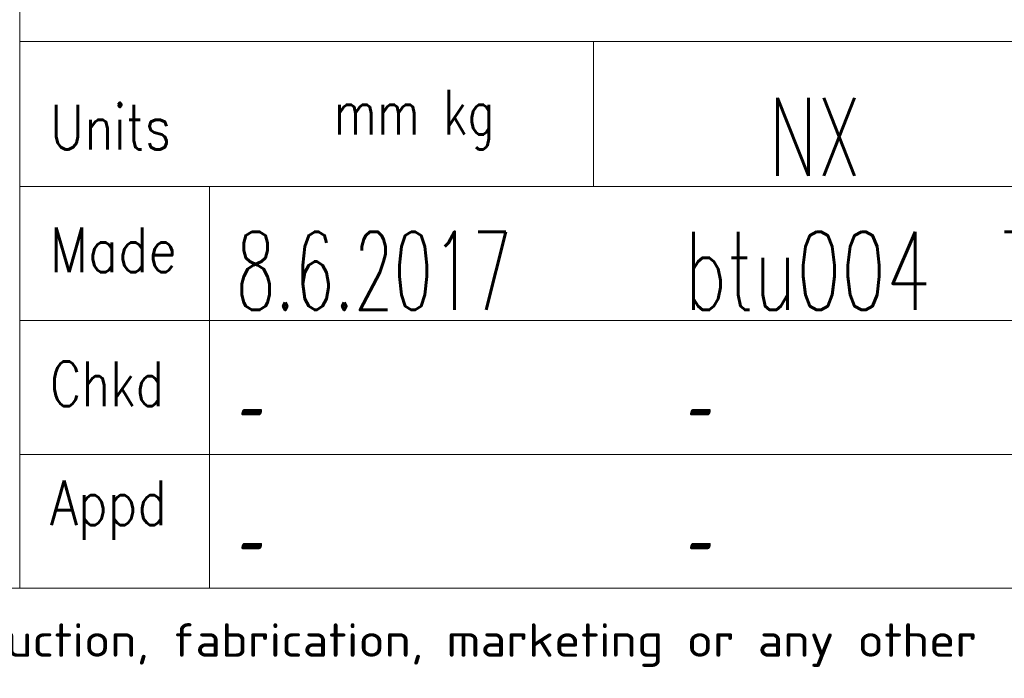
# Model space of a CAD drawing. Header units: inches. Extents: x 0 to 29700, y -16 to 21000.
# Tile 147 of 213: x 20200 to 22405, y 48 to 1524. Entities that reach past the tile are written whole.
import ezdxf

# ---------------------------------------------------------------- set-up
doc = ezdxf.new("R2010")
doc.units = ezdxf.units.IN
for name, color, linetype, true_color in [('1', 7, 'Continuous', 0xffffff), ('210', 7, 'Continuous', 0xffffff), ('254', 7, 'Continuous', 0xffffff)]:
    doc.layers.add(name, color=color, linetype=linetype, true_color=true_color)
doc.styles.add('iso-1', font='isocp.shx')
doc.styles.add('latin_extended', font='simplex.shx')

msp = doc.modelspace()

# ---------------------------------------------------------------- linework, layer by layer
at = {"layer": '1', "color": 7, "linetype": 'Continuous', "lineweight": 18}
msp.add_line((20200, 3000), (20200, 250), dxfattribs=at)
at = {"layer": '210', "color": 7, "linetype": 'Continuous', "lineweight": 18}
for p, q in [((20200, 250), (20200, 3000)), ((250, 250), (29450, 250))]:
    msp.add_line(p, q, dxfattribs=at)
at = {"layer": '210', "color": 7, "linetype": 'Continuous', "lineweight": 13}
for p, q in [((20200.02, 1475.002), (24649.764, 1475.002)), ((21485.02, 1475.002), (21485.02, 1150.002)), ((20200.02, 1150.002), (29450.02, 1150.002)), ((20625.034, 1150.002), (20625.032, 250)), ((20200.023, 849.999), (23500.023, 849.999)), ((20200.023, 550.001), (23500.023, 550.001))]:
    msp.add_line(p, q, dxfattribs=at)
at = {"layer": '254', "color": 3, "linetype": 'Continuous', "lineweight": 13}
msp.add_line((20200, 250), (13000, 250), dxfattribs=at)

# ---------------------------------------------------------------- texts
at = {"layer": '210', "color": 3, "linetype": 'Continuous', "lineweight": 18, "attachment_point": 7, "line_spacing_factor": 0.963855}
for s, insert, char_height, style in [('\\W0.6563;NX', (21877.736, 1173.93), 175, 'latin_extended'), ('\\W0.6681;btu004  Tuori', (21689.197, 873.928), 175, 'latin_extended'), ('\\W0.5881;8.6.2017', (20684.307, 873.928), 175, 'latin_extended'), ('\\W0.6270;\\Q15.000000;-\\Q0;', (20675.032, 585.147), 150, 'iso-1'), ('\\W0.6270;\\Q15.000000;-\\Q0;', (21679.922, 585.147), 150, 'iso-1'), ('\\W0.6270;\\Q15.000000;-\\Q0;', (20675.032, 285.147), 150, 'iso-1'), ('\\W0.6270;\\Q15.000000;-\\Q0;', (21679.922, 285.147), 150, 'iso-1')]:
    msp.add_mtext(s, dxfattribs=dict(at, insert=insert, char_height=char_height, style=style))
at = {"layer": '210', "color": 211, "linetype": 'Continuous', "lineweight": 18, "char_height": 100, "attachment_point": 7, "line_spacing_factor": 0.963855, "style": 'latin_extended'}
for s, insert in [('\\W0.8114;Units', (20267.82, 1233.318)), ('\\W0.7504;mm kg', (20903.731, 1233.318)), ('\\W0.8292;Made', (20267.819, 958.317)), ('\\W0.7846;Chkd', (20267.818, 658.316)), ('\\W0.8158;Appd', (20267.818, 358.317))]:
    msp.add_mtext(s, dxfattribs=dict(at, insert=insert))
at = {"layer": '210', "color": 211, "linetype": 'Continuous', "lineweight": 13, "insert": (9212.46, 73.823), "char_height": 75, "attachment_point": 7, "line_spacing_factor": 0.963855, "style": 'iso-1'}
msp.add_mtext('\\W1.2083;Copyright Wärtsilä. All rights reserved. By taking possession of the drawing the recipient recognizes and honours these rights. Neither the whole nor any part of this drawing may be used in any way for construction, fabrication, marketing or any other', dxfattribs=at)

doc.saveas('drawing.dxf')
